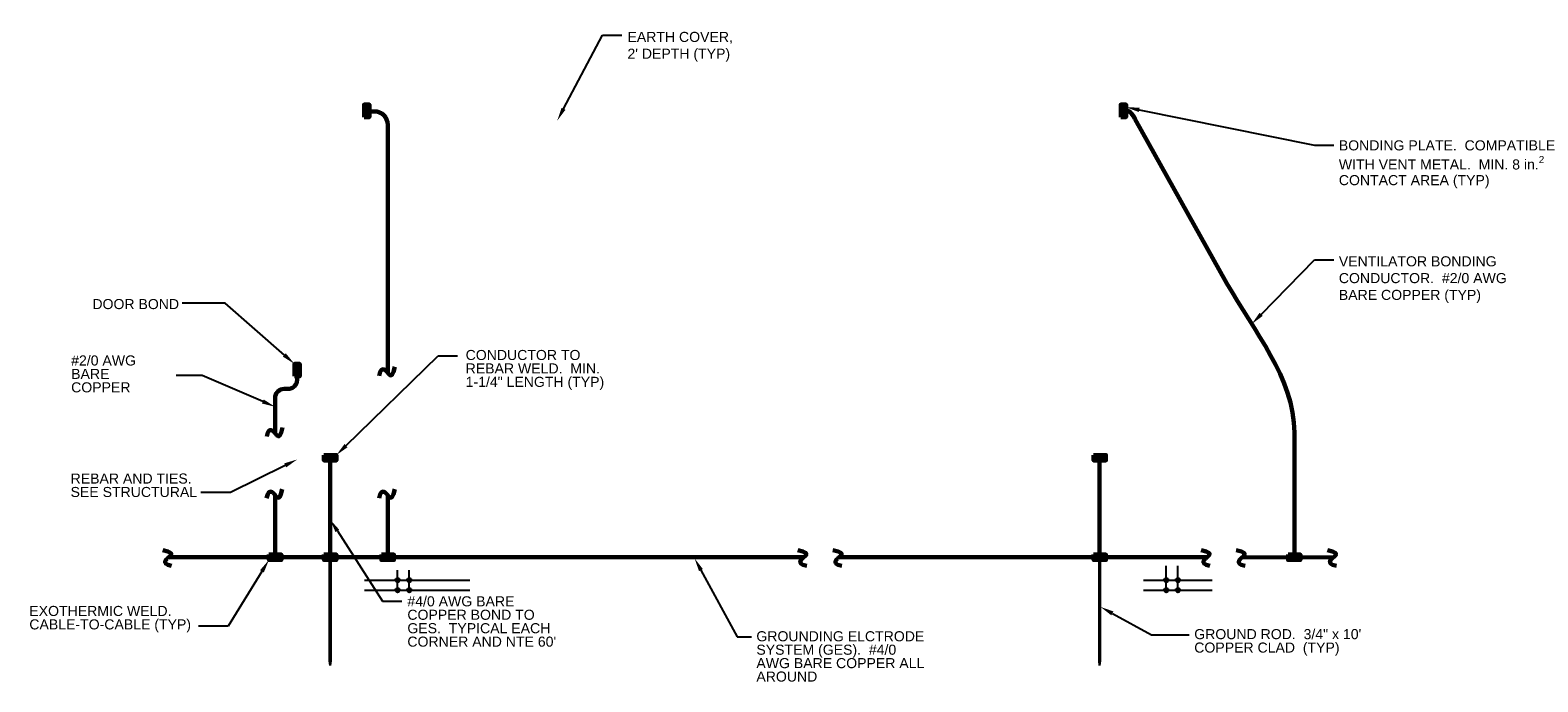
# Model space of a CAD drawing. Header units: inches. Extents: x 296 to 8995, y 82 to 10070.
# Tile 3 of 16: x 296 to 1645, y 1433 to 2015. Entities that reach past the tile are written whole.
import ezdxf
from ezdxf import colors
from ezdxf.entities.mleader import LeaderData, LeaderLine
from ezdxf.math import Vec2, Vec3

# ---------------------------------------------------------------- set-up
doc = ezdxf.new("R2010")
doc.units = ezdxf.units.IN
doc.header["$MEASUREMENT"] = 0
for name, color, linetype, lineweight in [('E-ANNO-TEXT', 7, 'Continuous', 25), ('E-ECM-RBAR', 160, 'Continuous', 25), ('E-GND-GES', 92, 'Continuous', 60), ('E-LPS-COND', 92, 'Continuous', 60)]:
    doc.layers.add(name, color=color, linetype=linetype, lineweight=lineweight)
doc.styles.get("Standard").update_dxf_attribs({"font": 'arial.ttf'})

msp = doc.modelspace()

# ---------------------------------------------------------------- hatches: boundary and pattern name
at = {"layer": 'E-GND-GES'}
h = msp.add_hatch(color=256, dxfattribs=at)
h.dxf.hatch_style = 1
h.paths.add_polyline_path([(595.1, 1948.3), (595.1, 1937.2), (597.5, 1942.7), (597.5, 1948.3)])
h.paths.add_polyline_path([(595.1, 1937.2), (597.5, 1937.2), (597.5, 1942.7)], flags=17)
h.paths.add_polyline_path([(597.5, 1942.7), (597.5, 1937.2), (599.8, 1937.2), (599.8, 1948.3)])
h.paths.add_polyline_path([(597.5, 1948.3, -0.015148), (597.5, 1942.7), (599.8, 1948.3)])
h = msp.add_hatch(color=256, dxfattribs=at)
h.dxf.hatch_style = 1
h.paths.add_polyline_path([(597.5, 1948.3), (597.5, 1942.7), (599.8, 1948.3)])
h = msp.add_hatch(color=256, dxfattribs=at)
h.dxf.hatch_style = 1
h.paths.add_polyline_path([(1271.7, 1948.3), (1271.7, 1937.2), (1274.1, 1942.7), (1274.1, 1948.3)])
h.paths.add_polyline_path([(1271.7, 1937.2), (1274.1, 1937.2), (1274.1, 1942.7)], flags=17)
h.paths.add_polyline_path([(1274.1, 1942.7), (1274.1, 1937.2), (1276.5, 1937.2), (1276.5, 1948.3)])
h.paths.add_polyline_path([(1274.2, 1948.3, -0.015148), (1274.1, 1942.7), (1276.5, 1948.3)])
h = msp.add_hatch(color=256, dxfattribs=at)
h.dxf.hatch_style = 1
h.paths.add_polyline_path([(1274.1, 1948.3), (1274.1, 1942.7), (1276.5, 1948.3)])
h = msp.add_hatch(color=256, dxfattribs=at)
h.dxf.hatch_style = 1
h.paths.add_polyline_path([(532.8, 1716.7), (532.8, 1705.6), (535.1, 1711.2), (535.1, 1716.7)])
h.paths.add_polyline_path([(532.8, 1705.6), (535.1, 1705.6), (535.1, 1711.2)], flags=17)
h.paths.add_polyline_path([(535.1, 1711.2), (535.1, 1705.6), (537.5, 1705.6), (537.5, 1716.7)])
h.paths.add_polyline_path([(535.2, 1716.7, -0.015148), (535.1, 1711.2), (537.5, 1716.7)])
h = msp.add_hatch(color=256, dxfattribs=at)
h.dxf.hatch_style = 1
h.paths.add_polyline_path([(535.1, 1716.7), (535.1, 1711.2), (537.5, 1716.7)])
h = msp.add_hatch(color=256, dxfattribs=at)
h.dxf.hatch_style = 1
h.paths.add_polyline_path([(570.3, 1635.2), (559.2, 1635.2), (564.7, 1632.8), (570.3, 1632.8)])
h.paths.add_polyline_path([(559.2, 1635.2), (559.2, 1632.8), (564.7, 1632.8)], flags=17)
h.paths.add_polyline_path([(564.7, 1632.8), (559.2, 1632.8), (559.2, 1630.4), (570.3, 1630.4)])
h.paths.add_polyline_path([(570.3, 1632.7, -0.015148), (564.7, 1632.8), (570.3, 1630.4)])
h = msp.add_hatch(color=256, dxfattribs=at)
h.dxf.hatch_style = 1
h.paths.add_polyline_path([(570.3, 1632.8), (564.7, 1632.8), (570.3, 1630.4)])
h = msp.add_hatch(color=256, dxfattribs=at)
h.dxf.hatch_style = 1
h.paths.add_polyline_path([(1258.5, 1635.2), (1247.4, 1635.2), (1252.9, 1632.8), (1258.5, 1632.8)])
h.paths.add_polyline_path([(1247.4, 1635.2), (1247.4, 1632.8), (1252.9, 1632.8)], flags=17)
h.paths.add_polyline_path([(1252.9, 1632.8), (1247.4, 1632.8), (1247.4, 1630.4), (1258.5, 1630.4)])
h.paths.add_polyline_path([(1258.5, 1632.7, -0.015148), (1252.9, 1632.8), (1258.5, 1630.4)])
h = msp.add_hatch(color=256, dxfattribs=at)
h.dxf.hatch_style = 1
h.paths.add_polyline_path([(1258.5, 1632.8), (1252.9, 1632.8), (1258.5, 1630.4)])
h = msp.add_hatch(color=256, dxfattribs=at)
h.dxf.hatch_style = 1
h.paths.add_polyline_path([(521.1, 1546.2), (510, 1546.2), (515.5, 1543.9), (521.1, 1543.9)])
h.paths.add_polyline_path([(510, 1546.2), (510, 1543.9), (515.5, 1543.9)], flags=17)
h.paths.add_polyline_path([(515.5, 1543.9), (510, 1543.9), (510, 1541.5), (521.1, 1541.5)])
h.paths.add_polyline_path([(521.1, 1543.8, -0.015148), (515.5, 1543.9), (521.1, 1541.5)])
h = msp.add_hatch(color=256, dxfattribs=at)
h.dxf.hatch_style = 1
h.paths.add_polyline_path([(521.1, 1543.9), (515.5, 1543.9), (521.1, 1541.5)])
h = msp.add_hatch(color=256, dxfattribs=at)
h.dxf.hatch_style = 1
h.paths.add_polyline_path([(570.3, 1546.2), (559.2, 1546.2), (564.7, 1543.9), (570.3, 1543.9)])
h.paths.add_polyline_path([(559.2, 1546.2), (559.2, 1543.9), (564.7, 1543.9)], flags=17)
h.paths.add_polyline_path([(564.7, 1543.9), (559.2, 1543.9), (559.2, 1541.5), (570.3, 1541.5)])
h.paths.add_polyline_path([(570.3, 1543.8, -0.015148), (564.7, 1543.9), (570.3, 1541.5)])
at = {"layer": 'E-GND-GES', "linetype": 'Continuous', "lineweight": 30}
h = msp.add_hatch(color=256, dxfattribs=at)
h.dxf.hatch_style = 1
h.paths.add_polyline_path([(564.2, 1451.4), (565.2, 1451.4), (565.2, 1543.9), (564.2, 1543.9)])
at = {"layer": 'E-GND-GES'}
h = msp.add_hatch(color=256, dxfattribs=at)
h.dxf.hatch_style = 1
h.paths.add_polyline_path([(570.3, 1543.9), (564.7, 1543.9), (570.3, 1541.5)])
h = msp.add_hatch(color=256, dxfattribs=at)
h.dxf.hatch_style = 1
h.paths.add_polyline_path([(621.7, 1546.2), (610.6, 1546.2), (616.2, 1543.9), (621.7, 1543.9)])
h.paths.add_polyline_path([(610.6, 1546.2), (610.6, 1543.9), (616.2, 1543.9)], flags=17)
h.paths.add_polyline_path([(616.2, 1543.9), (610.6, 1543.9), (610.6, 1541.5), (621.7, 1541.5)])
h.paths.add_polyline_path([(621.7, 1543.8, -0.015148), (616.2, 1543.9), (621.7, 1541.5)])
h = msp.add_hatch(color=256, dxfattribs=at)
h.dxf.hatch_style = 1
h.paths.add_polyline_path([(621.7, 1543.9), (616.2, 1543.9), (621.7, 1541.5)])
h = msp.add_hatch(color=256, dxfattribs=at)
h.dxf.hatch_style = 1
h.paths.add_polyline_path([(1258.5, 1546.2), (1247.4, 1546.2), (1252.9, 1543.9), (1258.5, 1543.9)])
h.paths.add_polyline_path([(1247.4, 1546.2), (1247.4, 1543.9), (1252.9, 1543.9)], flags=17)
h.paths.add_polyline_path([(1252.9, 1543.9), (1247.4, 1543.9), (1247.4, 1541.5), (1258.5, 1541.5)])
h.paths.add_polyline_path([(1258.5, 1543.8, -0.015148), (1252.9, 1543.9), (1258.5, 1541.5)])
at = {"layer": 'E-GND-GES', "linetype": 'Continuous', "lineweight": 30}
h = msp.add_hatch(color=256, dxfattribs=at)
h.dxf.hatch_style = 1
h.paths.add_polyline_path([(1252.4, 1451.4), (1253.4, 1451.4), (1253.4, 1543.9), (1252.4, 1543.9)])
at = {"layer": 'E-GND-GES'}
h = msp.add_hatch(color=256, dxfattribs=at)
h.dxf.hatch_style = 1
h.paths.add_polyline_path([(1258.5, 1543.9), (1252.9, 1543.9), (1258.5, 1541.5)])
h = msp.add_hatch(color=256, dxfattribs=at)
h.dxf.hatch_style = 1
h.paths.add_polyline_path([(1432.5, 1546.2), (1421.4, 1546.2), (1427, 1543.9), (1432.5, 1543.9)])
h.paths.add_polyline_path([(1421.4, 1546.2), (1421.4, 1543.9), (1427, 1543.9)], flags=17)
h.paths.add_polyline_path([(1427, 1543.9), (1421.4, 1543.9), (1421.4, 1541.5), (1432.5, 1541.5)])
h.paths.add_polyline_path([(1432.5, 1543.8, -0.015148), (1427, 1543.9), (1432.5, 1541.5)])
h = msp.add_hatch(color=256, dxfattribs=at)
h.dxf.hatch_style = 1
h.paths.add_polyline_path([(1432.5, 1543.9), (1427, 1543.9), (1432.5, 1541.5)])
at = {"layer": 'E-GND-GES', "linetype": 'Continuous', "lineweight": 30}
h = msp.add_hatch(color=256, dxfattribs=at)
h.dxf.hatch_style = 1
h.paths.add_polyline_path([(564.7, 1451.4), (564.2, 1451.4), (564.7, 1447.3)])
h.paths.add_polyline_path([(565.2, 1451.4), (564.7, 1451.4), (564.7, 1447.3)])
h = msp.add_hatch(color=256, dxfattribs=at)
h.dxf.hatch_style = 1
h.paths.add_polyline_path([(1252.9, 1451.4), (1252.4, 1451.4), (1252.9, 1447.3)])
h.paths.add_polyline_path([(1253.4, 1451.4), (1252.9, 1451.4), (1252.9, 1447.3)])

# ---------------------------------------------------------------- linework, layer by layer
at = {"layer": 'E-ECM-RBAR'}
for p, q in [((625, 1514.6), (625, 1532.4)), ((635.5, 1514.6), (635.5, 1532.4)), ((1312.4, 1514.6), (1312.4, 1536.2)), ((1322.9, 1514.6), (1322.9, 1536.2)), ((595.3, 1523.5), (689.6, 1523.5)), ((595.3, 1514.6), (689.7, 1514.6)), ((1292.1, 1523.5), (1353.6, 1523.5)), ((1292.1, 1514.6), (1353.6, 1514.6))]:
    msp.add_line(p, q, dxfattribs=at)
for centre in [(623.9, 1523.5), (625, 1524.5), (626, 1523.5), (634.4, 1523.5), (635.5, 1524.5), (636.5, 1523.5), (1311.3, 1523.5), (1312.4, 1524.5), (1313.4, 1523.5), (1321.8, 1523.5), (1322.9, 1524.5), (1323.9, 1523.5), (623.9, 1514.6), (625, 1522.4), (625, 1515.6), (625, 1513.5), (626, 1514.6), (634.4, 1514.6), (635.5, 1522.4), (635.5, 1515.6), (635.5, 1513.5), (636.5, 1514.6), (1311.3, 1514.6), (1312.4, 1522.4), (1312.4, 1515.6), (1312.4, 1513.5), (1313.4, 1514.6), (1321.8, 1514.6), (1322.9, 1522.4), (1322.9, 1515.6), (1322.9, 1513.5), (1323.9, 1514.6)]:
    msp.add_circle(centre, 1.05, dxfattribs=at)
at = {"layer": 'E-GND-GES'}
for p, q in [((599.8, 1942.3), (604.2, 1942.3)), ((616.2, 1930.3), (616.2, 1708.7)), ((1284.3, 1935.7), (1366.7, 1788.6)), ((535.1, 1705.6), (535.1, 1702.3)), ((515.5, 1686.3), (515.5, 1654.6)), ((527.1, 1694.3), (523.5, 1694.3)), ((1427, 1543.9), (1427, 1655.3)), ((559.2, 1635.2), (559.1, 1635.2)), ((559.2, 1632.8), (563.8, 1632.8)), ((564.7, 1632.8), (564.7, 1543.9)), ((1252.9, 1632.8), (1252.9, 1543.9)), ((515.5, 1599.3), (515.5, 1543.9)), ((616.2, 1599.3), (616.2, 1543.9)), ((420.3, 1543.9), (632.6, 1543.9)), ((632.6, 1543.9), (988.3, 1543.9)), ((1019.8, 1543.9), (1349, 1543.9)), ((1380.4, 1543.9), (1462, 1543.8))]:
    msp.add_line(p, q, dxfattribs=at)
at = {"layer": 'E-GND-GES', "linetype": 'Continuous', "lineweight": 30}
for p, q in [((564.2, 1543.9), (564.2, 1451.4)), ((565.2, 1543.9), (565.2, 1451.4)), ((1252.4, 1543.9), (1252.4, 1451.4)), ((1252.4, 1543.9), (1253.4, 1543.9)), ((1253.4, 1543.9), (1253.4, 1451.4)), ((564.2, 1451.4), (565.2, 1451.4)), ((564.2, 1451.4), (564.7, 1447.3)), ((564.2, 1451.4), (565.2, 1451.4)), ((564.7, 1447.3), (564.7, 1451.4)), ((565.2, 1451.4), (564.7, 1447.3)), ((1252.4, 1451.4), (1253.4, 1451.4)), ((1252.4, 1451.4), (1252.9, 1447.3)), ((1252.4, 1451.4), (1253.4, 1451.4)), ((1252.9, 1447.3), (1252.9, 1451.4)), ((1253.4, 1451.4), (1252.9, 1447.3))]:
    msp.add_line(p, q, dxfattribs=at)
at = {"layer": 'E-GND-GES'}
for centre, radius, start, end in [((604.2, 1930.3, 0), 12, 0, 90), ((527.1, 1702.3, 0), 8, 269.976, 0), ((523.5, 1686.3, 0), 8, 89.976, 179.976)]:
    msp.add_arc(centre, radius, start, end, dxfattribs=at)
for points in [[(1366.7, 1788.6), (1390.5, 1746), (1427, 1704), (1427, 1655.3)], [(622.5, 1714), (620.8, 1706.1), (618.3, 1706), (616, 1708.9), (613, 1712.4), (609.8, 1712), (608.5, 1706.1)], [(522, 1659.7), (520.3, 1651.8), (517.8, 1651.7), (515.5, 1654.6), (512.5, 1658.1), (509.3, 1657.7), (508, 1651.8)], [(521.9, 1604.7), (520.2, 1596.8), (517.7, 1596.6), (515.4, 1599.6), (512.4, 1603.1), (509.2, 1602.6), (507.9, 1596.8)], [(622.5, 1604.7), (620.8, 1596.8), (618.3, 1596.6), (616, 1599.6), (613, 1603.1), (609.8, 1602.6), (608.5, 1596.8)], [(415, 1550.2), (422.8, 1548.5), (423, 1546), (420.1, 1543.7), (416.6, 1540.7), (417, 1537.5), (422.9, 1536.2)], [(983, 1550.2), (990.9, 1548.5), (991, 1546), (988.1, 1543.7), (984.6, 1540.7), (985, 1537.5), (990.9, 1536.2)], [(1014.4, 1550.2), (1022.3, 1548.5), (1022.5, 1545.9), (1019.5, 1543.7), (1016, 1540.7), (1016.4, 1537.5), (1022.3, 1536.2)], [(1343.6, 1550.2), (1351.5, 1548.5), (1351.6, 1546), (1348.7, 1543.7), (1345.2, 1540.7), (1345.6, 1537.5), (1351.5, 1536.2)], [(1375.1, 1550.2), (1382.9, 1548.5), (1383.1, 1546), (1380.2, 1543.7), (1376.7, 1540.7), (1377.1, 1537.5), (1383, 1536.2)], [(1456.7, 1550.2), (1464.5, 1548.5), (1464.7, 1546), (1461.8, 1543.7), (1458.3, 1540.7), (1458.7, 1537.5), (1464.6, 1536.2)]]:
    msp.add_open_spline(points, degree=3, dxfattribs=at)
at = {"layer": 'E-LPS-COND'}
for p, q in [((595.1, 1937.2), (599.8, 1948.3)), ((1271.7, 1937.2), (1276.5, 1948.3)), ((532.8, 1705.6), (537.5, 1716.7)), ((559.2, 1635.2), (570.3, 1630.4)), ((1247.4, 1635.2), (1258.5, 1630.4)), ((510, 1546.2), (521.1, 1541.5)), ((559.2, 1546.2), (570.3, 1541.5)), ((610.6, 1546.2), (621.7, 1541.5)), ((1247.4, 1546.2), (1258.5, 1541.5)), ((1421.4, 1546.2), (1432.5, 1541.5))]:
    msp.add_line(p, q, dxfattribs=at)
at = {"layer": 'E-LPS-COND', "elevation": 0}
for points in [[(595.1, 1937.2), (595.1, 1948.3), (599.8, 1948.3), (599.8, 1937.2)], [(1271.7, 1937.2), (1271.7, 1948.3), (1276.5, 1948.3), (1276.5, 1937.2)], [(532.8, 1705.6), (532.8, 1716.7), (537.5, 1716.7), (537.5, 1705.6)], [(559.2, 1635.2), (570.3, 1635.2), (570.3, 1630.4), (559.2, 1630.4)], [(1247.4, 1635.2), (1258.5, 1635.2), (1258.5, 1630.4), (1247.4, 1630.4)], [(510, 1546.2), (521.1, 1546.2), (521.1, 1541.5), (510, 1541.5)]]:
    msp.add_lwpolyline(points, close=True, dxfattribs=at)
at = {"layer": 'E-LPS-COND'}
for points in [[(559.2, 1546.2), (570.3, 1546.2), (570.3, 1541.5), (559.2, 1541.5)], [(610.6, 1546.2), (621.7, 1546.2), (621.7, 1541.5), (610.6, 1541.5)], [(1247.4, 1546.2), (1258.5, 1546.2), (1258.5, 1541.5), (1247.4, 1541.5)], [(1421.4, 1546.2), (1432.5, 1546.2), (1432.5, 1541.5), (1421.4, 1541.5)]]:
    msp.add_lwpolyline(points, close=True, dxfattribs=at)
msp.add_arc((1271.3, 1930.7), 13.9, 21.0591, 68.9409, dxfattribs=at)

# ---------------------------------------------------------------- texts
at = {"layer": 'E-ANNO-TEXT', "char_height": 9, "attachment_point": 1}
for s, width, heights, insert, line_spacing_factor in [("\\A1;\\pxsm1;EARTH COVER, 2' DEPTH (TYP)", 95.091, [33], (830.6, 2013.3), 0.8), ('\\A1;BONDING PLATE.  COMPATIBLE WITH VENT METAL.  MIN. 8 in.{\\H0.7x;\\S2^ ;} CONTACT AREA (TYP)', 209.052, [67], (1466.8, 1916.4), 0.933333), ('\\A1;\\pxsm1;VENTILATOR BONDING CONDUCTOR.  #2/0 AWG BARE COPPER (TYP)', 159.986, [70.2], (1466.8, 1812.8), 0.8), ('\\A1;DOOR BOND', 84.408, [16.4], (352.1, 1774.6), 0.8), ('\\A1;CONDUCTOR TO REBAR WELD.  MIN. 1-1/4" LENGTH (TYP)', 128.867, [48.3], (685.9, 1729.1), 0.8), ('\\A1;#2/0 AWG BARE COPPER', 90.269, [34], (333.1, 1724.2), 0.8), ('\\A1;REBAR AND TIES.  SEE STRUCTURAL', 119.665, [31.7], (332.6, 1618.7), 0.8), ('\\A1;EXOTHERMIC WELD.\\PCABLE-TO-CABLE (TYP)', 155.299, [30.9], (295.7, 1500.4), 0.8), ("\\A1;#4/0 AWG BARE COPPER BOND TO GES.  TYPICAL EACH CORNER AND NTE 60'", 144.976, [68.6], (633.8, 1509), 0.8), ('\\A1;GROUNDING ELCTRODE SYSTEM (GES).  #4/0 AWG BARE COPPER ALL AROUND', 150.466, [46.5], (945.9, 1477.8), 0.8), ('\\A1;GROUND ROD.  3/4" x 10\' COPPER CLAD  (TYP)', 155.467, [46.5], (1337.5, 1479.7), 0.8)]:
    msp.add_mtext_dynamic_manual_height_columns(s, width=width, gutter_width=48, heights=heights, dxfattribs=dict(at, insert=insert, line_spacing_factor=line_spacing_factor))

# ---------------------------------------------------------------- leaders
at = {"layer": 'E-ANNO-TEXT'}
ml = msp.add_multileader_mtext('Standard', dxfattribs=at)
ml.set_content('', color=256)
ml.set_leader_properties()
ml.build(insert=Vec2(0, 0))
ml.multileader.update_dxf_attribs({"dogleg_length": 0.36, "arrow_head_size": 12, "scale": 48})
ctx = ml.context
ctx.base_point, ctx.scale, ctx.char_height, ctx.arrow_head_size, ctx.landing_gap_size, ctx.plane_origin = Vec3(825.6, 2010.5), 48, 8.64, 12, 4.32, Vec3(764.5, 1964.9)
notes = []
notes.append((ctx, [(0, (1, 1, 0), (808.3, 2010.5), (1, 0), 17.3, [(0, [(767.8, 1934)], 0, [])])]))
ctx.mtext.insert, ctx.mtext.flow_direction = Vec3(829.9, 2014.8), 5
ml = msp.add_multileader_mtext('Standard', dxfattribs=at)
ml.set_content('', color=256)
ml.set_leader_properties()
ml.build(insert=Vec2(0, 0))
ml.multileader.update_dxf_attribs({"dogleg_length": 0.36, "arrow_head_size": 12, "scale": 48})
ctx = ml.context
ctx.base_point, ctx.scale, ctx.char_height, ctx.arrow_head_size, ctx.landing_gap_size, ctx.plane_origin = Vec3(1462.2, 1912.1), 48, 8.64, 12, 4.32, Vec3(1503.8, 1875.5)
notes.append((ctx, [(0, (1, 1, 0), (1444.9, 1912.1), (1, 0), 17.3, [(0, [(1276.5, 1946)], 0, [])])]))
ctx.mtext.insert, ctx.mtext.flow_direction = Vec3(1466.5, 1916.4), 5
ml = msp.add_multileader_mtext('Standard', dxfattribs=at)
ml.set_content('', color=256)
ml.set_leader_properties()
ml.build(insert=Vec2(0, 0))
ml.multileader.update_dxf_attribs({"dogleg_length": 0.36, "arrow_head_size": 12, "scale": 48})
ctx = ml.context
ctx.base_point, ctx.scale, ctx.char_height, ctx.arrow_head_size, ctx.landing_gap_size, ctx.plane_origin = Vec3(1462.2, 1809.5), 48, 8.64, 12, 4.32, Vec3(1503.8, 1748)
notes.append((ctx, [(0, (1, 1, 0), (1444.9, 1809.5), (1, 0), 17.3, [(0, [(1388.9, 1752.3)], 0, [])])]))
ctx.mtext.insert, ctx.mtext.flow_direction = Vec3(1466.5, 1813.8), 5
ml = msp.add_multileader_mtext('Standard', dxfattribs=at)
ml.set_content('', color=256)
ml.set_leader_properties()
ml.build(insert=Vec2(0, 0))
ml.multileader.update_dxf_attribs({"dogleg_length": 0.36, "arrow_head_size": 12, "scale": 48})
ctx = ml.context
ctx.base_point, ctx.scale, ctx.char_height, ctx.arrow_head_size, ctx.landing_gap_size, ctx.plane_origin = Vec3(423.8, 1770.9), 48, 8.64, 12, 4.32, Vec3(49.7, 1704.6)
ctx.text_align_type = 2
notes.append((ctx, [(1, (1, 1, 0), (470.7, 1770.9), (-1, 0), 38.3, [(0, [(532.8, 1716.7)], 0, [])])]))
ctx.mtext.insert, ctx.mtext.alignment, ctx.mtext.flow_direction = Vec3(428.1, 1775.2), 3, 5
ml = msp.add_multileader_mtext('Standard', dxfattribs=at)
ml.set_content('', color=256)
ml.set_leader_properties()
ml.build(insert=Vec2(0, 0))
ml.multileader.update_dxf_attribs({"dogleg_length": 0.36, "arrow_head_size": 12, "scale": 48})
ctx = ml.context
ctx.base_point, ctx.scale, ctx.char_height, ctx.arrow_head_size, ctx.landing_gap_size, ctx.plane_origin = Vec3(678.6, 1723.9), 48, 8.64, 12, 4.32, Vec3(670.1, 1462.1)
notes.append((ctx, [(0, (1, 1, 0), (661.3, 1723.9), (1, 0), 17.3, [(0, [(570.3, 1635.2)], 0, [])])]))
ctx.mtext.insert, ctx.mtext.flow_direction = Vec3(682.9, 1728.2), 5
ml = msp.add_multileader_mtext('Standard', dxfattribs=at)
ml.set_content('', color=256)
ml.set_leader_properties()
ml.build(insert=Vec2(0, 0))
ml.multileader.update_dxf_attribs({"dogleg_length": 0.36, "arrow_head_size": 12, "scale": 48})
ctx = ml.context
ctx.base_point, ctx.scale, ctx.char_height, ctx.arrow_head_size, ctx.landing_gap_size, ctx.plane_origin = Vec3(418.4, 1706.4), 48, 8.64, 12, 4.32, Vec3(164.8, 1630.5)
ctx.text_align_type = 2
notes.append((ctx, [(1, (1, 1, 0), (450.4, 1706.4), (-1, 0), 23.3, [(0, [(515.5, 1678.3)], 0, [])])]))
ctx.mtext.insert, ctx.mtext.alignment, ctx.mtext.flow_direction = Vec3(422.8, 1710.8), 3, 5
ml = msp.add_multileader_mtext('Standard', dxfattribs=at)
ml.set_content('', color=256)
ml.set_leader_properties()
ml.build(insert=Vec2(0, 0))
ml.multileader.update_dxf_attribs({"dogleg_length": 0.36, "arrow_head_size": 12, "scale": 48})
ctx = ml.context
ctx.base_point, ctx.scale, ctx.char_height, ctx.arrow_head_size, ctx.landing_gap_size, ctx.plane_origin = Vec3(440.4, 1601.8), 48, 8.64, 12, 4.32, Vec3(49.7, 1637.5)
ctx.text_align_type = 2
notes.append((ctx, [(1, (1, 1, 0), (475.6, 1601.8), (-1, 0), 26.6, [(0, [(535.3, 1631.3)], 0, [])])]))
ctx.mtext.insert, ctx.mtext.alignment, ctx.mtext.flow_direction = Vec3(444.7, 1606.2), 3, 5
ml = msp.add_multileader_mtext('Standard', dxfattribs=at)
ml.set_content('', color=256)
ml.set_leader_properties()
ml.build(insert=Vec2(0, 0))
ml.multileader.update_dxf_attribs({"dogleg_length": 0.36, "arrow_head_size": 12, "scale": 48})
ctx = ml.context
ctx.base_point, ctx.scale, ctx.char_height, ctx.arrow_head_size, ctx.landing_gap_size, ctx.plane_origin = Vec3(628.8, 1504.6), 48, 8.64, 12, 4.32, Vec3(671.8, 1393.7)
notes.append((ctx, [(0, (1, 1, 0), (611.6, 1504.6), (1, 0), 17.3, [(0, [(564.7, 1577.5)], 0, [])])]))
ctx.mtext.insert, ctx.mtext.flow_direction = Vec3(633.2, 1509), 5
ml = msp.add_multileader_mtext('Standard', dxfattribs=at)
ml.set_content('', color=256)
ml.set_leader_properties()
ml.build(insert=Vec2(0, 0))
ml.multileader.update_dxf_attribs({"dogleg_length": 0.36, "arrow_head_size": 12, "scale": 48})
ctx = ml.context
ctx.base_point, ctx.scale, ctx.char_height, ctx.arrow_head_size, ctx.landing_gap_size, ctx.plane_origin = Vec3(438.4, 1482.4), 48, 8.64, 12, 4.32, Vec3(24.5, 1526)
ctx.text_align_type = 2
notes.append((ctx, [(1, (1, 1, 0), (473.6, 1482.4), (-1, 0), 26.6, [(0, [(510, 1541.5)], 0, [])])]))
ctx.mtext.insert, ctx.mtext.alignment, ctx.mtext.flow_direction = Vec3(442.7, 1486.7), 3, 5
ml = msp.add_multileader_mtext('Standard', dxfattribs=at)
ml.set_content('', color=256)
ml.set_leader_properties()
ml.build(insert=Vec2(0, 0))
ml.multileader.update_dxf_attribs({"dogleg_length": 0.36, "arrow_head_size": 12, "scale": 48})
ctx = ml.context
ctx.base_point, ctx.scale, ctx.char_height, ctx.arrow_head_size, ctx.landing_gap_size, ctx.plane_origin = Vec3(941.5, 1472.8), 48, 8.64, 12, 4.32, Vec3(765.6, 1343.4)
notes.append((ctx, [(0, (1, 1, 0), (928.8, 1472.8), (1, 0), 12.7, [(0, [(890.6, 1542.9)], 0, [])])]))
ctx.mtext.insert, ctx.mtext.flow_direction = Vec3(945.9, 1477.1), 5
ml = msp.add_multileader_mtext('Standard', dxfattribs=at)
ml.set_content('', color=256)
ml.set_leader_properties()
ml.build(insert=Vec2(0, 0))
ml.multileader.update_dxf_attribs({"dogleg_length": 0.36, "arrow_head_size": 12, "scale": 48})
ctx = ml.context
ctx.base_point, ctx.scale, ctx.char_height, ctx.arrow_head_size, ctx.landing_gap_size, ctx.plane_origin = Vec3(1332.8, 1474.7), 48, 8.64, 12, 4.32, Vec3(1135.9, 1345.3)
notes.append((ctx, [(0, (1, 1, 0), (1299.2, 1474.7), (1, 0), 33.6, [(0, [(1253.7, 1499.5)], 0, [])])]))
ctx.mtext.insert, ctx.mtext.flow_direction = Vec3(1337.1, 1479), 5
for ctx, leaders in notes:
    for number, flags, end, landing, length, lines in leaders:
        leader = LeaderData()
        leader.index, (leader.has_last_leader_line, leader.has_dogleg_vector, leader.attachment_direction) = number, flags
        leader.last_leader_point, leader.dogleg_vector, leader.dogleg_length = Vec3(end), Vec3(landing), length
        for number, points, colour, breaks in lines:
            line = LeaderLine()
            line.index, line.vertices, line.color, line.breaks = number, Vec3.list(points), colors.encode_raw_color(colour), breaks
            leader.lines.append(line)
        ctx.leaders.append(leader)

doc.saveas('drawing.dxf')
